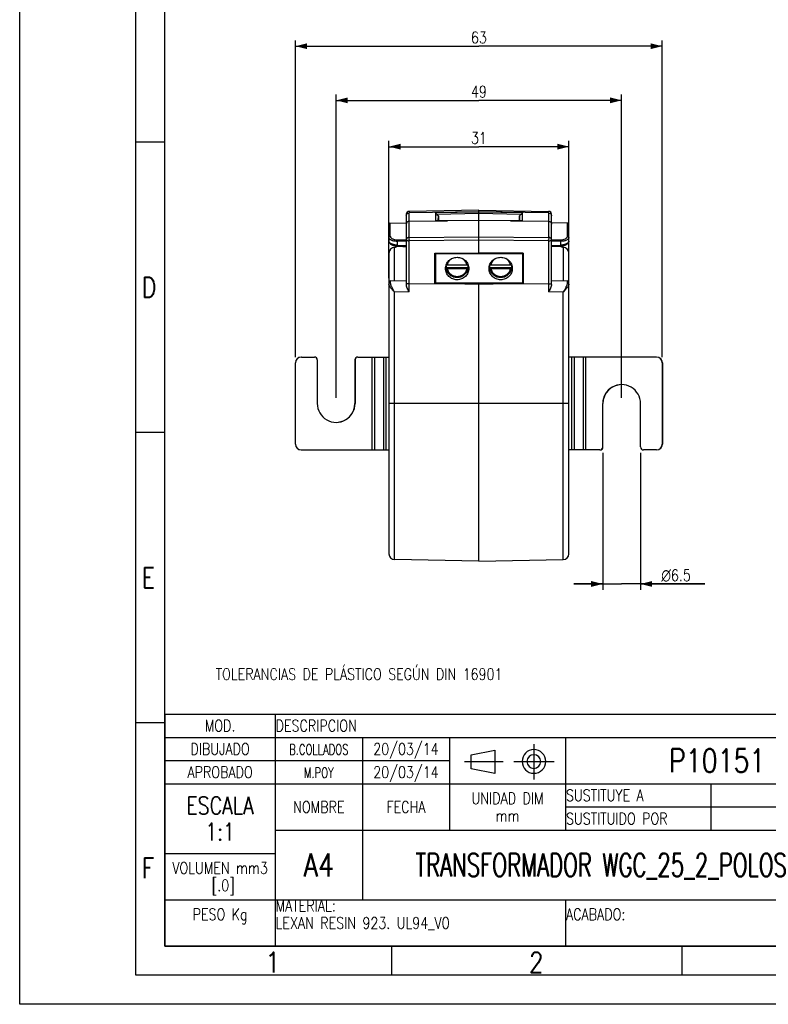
# Model space of a CAD drawing. Header units: millimetres. Extents: x 0 to 210, y 0 to 297.
# Tile 1 of 5: x 0 to 129, y 0 to 170. Entities that reach past the tile are written whole.
import ezdxf

# ---------------------------------------------------------------- set-up
doc = ezdxf.new("R2010")
doc.units = ezdxf.units.MM
doc.header["$LTSCALE"] = 19.36
doc.layers.get('0').update_dxf_attribs({"linetype": 'CONTINUOUS'})
doc.styles.get("Standard").update_dxf_attribs({"font": 'SIMPLEX.SHX', "width": 0.8})
doc.styles.add('TEXTSTYLE_1', font='gdt', dxfattribs={"width": 0.8})
doc.styles.add('TEXTSTYLE_2', font='SIMPLEX.SHX', dxfattribs={"width": 0.7})
doc.dimstyles.new('DIMSTYLE_1', dxfattribs={"dimtxt": 2, "dimasz": 2, "dimexe": 1, "dimexo": 1, "dimgap": 0.5, "dimtad": 1, "dimdsep": 46, "dimtxsty": 'Standard', "dimblk": '_FILLED', "dimblk1": '_FILLED', "dimblk2": '_FILLED', "dimcen": 0.09, "dimazin": 2, "dimtp": 0.01, "dimtm": 0.01, "dimtfac": 1, "dimtofl": 0, "dimtmove": 0, "dimatfit": 3, "dimldrblk": '_FILLED', "dimfxl": 0, "dimtolj": 1, "dimarcsym": 0})
doc.dimstyles.new('DIMSTYLE_2', dxfattribs={"dimtxt": 2, "dimasz": 2, "dimexe": 1, "dimexo": 1, "dimgap": 0.5, "dimtad": 1, "dimdec": 0, "dimdsep": 46, "dimtxsty": 'Standard', "dimblk": '_FILLED', "dimblk1": '_FILLED', "dimblk2": '_FILLED', "dimcen": 0.09, "dimazin": 2, "dimtp": 0.01, "dimtm": 0.01, "dimtfac": 1, "dimtdec": 0, "dimtofl": 0, "dimtmove": 0, "dimatfit": 3, "dimldrblk": '_FILLED', "dimfxl": 0, "dimtolj": 1, "dimarcsym": 0})

# ---------------------------------------------------------------- blocks, each defined once
blk = doc.blocks.new('_FILLED')
at = {"color": 0, "linetype": 'ByBlock'}
blk.add_solid([(0, 0), (-1, 0.25), (-1, -0.25)], dxfattribs=at)
blk = doc.blocks.new('*D2')
at = {"color": 8}
for p, q in [((100.39, 95.03), (100.39, 71.43)), ((106.89, 95.03), (106.89, 71.43)), ((100.39, 72.43), (95.39, 72.43)), ((95.39, 72.43), (103.64, 72.43)), ((117.94, 72.43), (103.64, 72.43)), ((106.89, 72.43), (117.94, 72.43))]:
    blk.add_line(p, q, dxfattribs=at)
at = {"color": 8, "xscale": 2, "yscale": 2, "zscale": 2}
for p, rotation in [((100.39, 72.43), 359.9999497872), ((106.89, 72.43), 179.9999837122)]:
    blk.add_blockref('_FILLED', p, dxfattribs=dict(at, rotation=rotation))
at = {"color": 8, "insert": (110.47, 74.93), "char_height": 2, "width": 7.4667, "attachment_point": 1, "line_spacing_factor": 0.9, "style": 'TEXTSTYLE_1'}
blk.add_mtext('{\\fgdt;n}\\fSIMPLEX.SHX;6.5', dxfattribs=at)
blk = doc.blocks.new('*D3')
at = {"color": 8}
for p, q in [((63.57, 125.11), (63.57, 148.78)), ((63.57, 147.78), (79.07, 147.78)), ((94.57, 147.78), (79.07, 147.78)), ((94.57, 120.68), (94.57, 148.78))]:
    blk.add_line(p, q, dxfattribs=at)
at = {"color": 8, "xscale": 2, "yscale": 2, "zscale": 2, "rotation": 180}
blk.add_blockref('_FILLED', (63.57, 147.78), dxfattribs=at)
at = {"color": 8, "xscale": 2, "yscale": 2, "zscale": 2}
blk.add_blockref('_FILLED', (94.57, 147.78), dxfattribs=at)
at = {"color": 8, "insert": (79.07, 150.28), "char_height": 2, "width": 3.2, "attachment_point": 2, "line_spacing_factor": 0.9}
blk.add_mtext('31', dxfattribs=at)
blk = doc.blocks.new('*D4')
at = {"color": 8}
for p, q in [((54.49, 104.53), (54.49, 156.76)), ((103.64, 104.53), (103.64, 156.76)), ((54.49, 155.76), (79.07, 155.76)), ((103.64, 155.76), (79.07, 155.76))]:
    blk.add_line(p, q, dxfattribs=at)
at = {"color": 8, "xscale": 2, "yscale": 2, "zscale": 2, "rotation": 180}
blk.add_blockref('_FILLED', (54.49, 155.76), dxfattribs=at)
at = {"color": 8, "xscale": 2, "yscale": 2, "zscale": 2}
blk.add_blockref('_FILLED', (103.64, 155.76), dxfattribs=at)
at = {"color": 8, "insert": (79.07, 158.26), "char_height": 2, "width": 3.2, "attachment_point": 2, "line_spacing_factor": 0.9}
blk.add_mtext('49', dxfattribs=at)
blk = doc.blocks.new('*D5')
at = {"color": 8}
for p, q in [((47.49, 111.53), (47.49, 166.09)), ((47.49, 165.09), (79.07, 165.09)), ((110.64, 165.09), (79.07, 165.09)), ((110.64, 111.53), (110.64, 166.09))]:
    blk.add_line(p, q, dxfattribs=at)
at = {"color": 8, "xscale": 2, "yscale": 2, "zscale": 2, "rotation": 180}
blk.add_blockref('_FILLED', (47.49, 165.09), dxfattribs=at)
at = {"color": 8, "xscale": 2, "yscale": 2, "zscale": 2}
blk.add_blockref('_FILLED', (110.64, 165.09), dxfattribs=at)
at = {"color": 8, "insert": (79.07, 167.59), "char_height": 2, "width": 3.2, "attachment_point": 2, "line_spacing_factor": 0.9}
blk.add_mtext('63', dxfattribs=at)

msp = doc.modelspace()

# ---------------------------------------------------------------- linework, layer by layer
at = {"color": 7}
for p, q in [((0, 0), (0, 297)), ((25, 10), (25, 287)), ((24.983, 148.538), (20, 148.538)), ((66.566, 136.127), (66.566, 124.043)), ((79.066, 136.848), (67.056, 136.627)), ((67.056, 136.627), (67.057, 136.355)), ((79.066, 136.576), (67.057, 136.355)), ((67.057, 132.142), (67.057, 136.355)), ((71.579, 136.42), (71.566, 135.001)), ((71.579, 136.42), (79.066, 136.576)), ((71.833, 136.119), (71.579, 136.42)), ((79.066, 136.269), (71.833, 136.119)), ((71.833, 136.119), (72.087, 135.883)), ((72.079, 135.007), (72.087, 135.883)), ((72.087, 135.883), (72.103, 135.007)), ((79.066, 129.5), (79.066, 136.848)), ((79.066, 136.848), (91.075, 136.627)), ((91.074, 136.355), (79.066, 136.576)), ((79.066, 136.576), (86.552, 136.42)), ((86.298, 136.119), (79.066, 136.269)), ((86.028, 135.007), (86.044, 135.883)), ((86.044, 135.883), (86.298, 136.119)), ((86.044, 135.883), (86.052, 135.007)), ((86.552, 136.42), (86.298, 136.119)), ((86.565, 135.001), (86.552, 136.42)), ((91.074, 136.355), (91.075, 136.627)), ((91.074, 136.355), (91.074, 132.142)), ((91.566, 124.043), (91.566, 136.127)), ((63.566, 134.332), (63.566, 131.54)), ((63.811, 134.581), (66.566, 134.63)), ((63.811, 132.359), (63.811, 134.581)), ((67.057, 134.918), (73.646, 135.025)), ((73.646, 135.025), (71.566, 135.001)), ((79.066, 135.076), (73.646, 135.025)), ((84.485, 135.025), (79.066, 135.076)), ((86.565, 135.001), (84.485, 135.025)), ((84.485, 135.025), (91.074, 134.918)), ((94.32, 134.581), (91.566, 134.63)), ((94.32, 132.359), (94.32, 134.581)), ((94.566, 131.54), (94.566, 134.332)), ((65.039, 131.737), (66.566, 131.749)), ((66.566, 131.472), (65.039, 131.459)), ((65.039, 130.807), (65.039, 131.459)), ((65.039, 130.807), (66.566, 130.765)), ((67.057, 132.142), (79.066, 132.249)), ((79.066, 131.678), (67.057, 131.571)), ((67.057, 122.738), (67.057, 131.571)), ((79.066, 132.249), (91.074, 132.142)), ((91.074, 131.571), (79.066, 131.678)), ((91.074, 131.571), (91.074, 122.738)), ((91.566, 131.749), (93.092, 131.737)), ((93.092, 131.459), (91.566, 131.472)), ((91.566, 130.765), (93.092, 130.807)), ((91.566, 130.618), (93.092, 130.66)), ((93.092, 131.459), (93.092, 130.807)), ((94.397, 131.123), (94.465, 131.213)), ((94.563, 131.49), (94.566, 131.535)), ((94.566, 131.535), (94.566, 131.54)), ((63.566, 129.434), (63.566, 77.625)), ((64.548, 124.694), (64.548, 130.434)), ((64.548, 130.433), (64.548, 130.434)), ((65.004, 130.628), (64.898, 130.575)), ((65.97, 130.6), (66.566, 130.582)), ((71.466, 129.433), (79.066, 129.5)), ((71.466, 124.205), (71.466, 129.433)), ((71.566, 129.433), (71.566, 124.269)), ((86.566, 129.291), (71.566, 129.291)), ((86.666, 129.433), (79.066, 129.5)), ((86.566, 129.433), (86.566, 124.269)), ((86.666, 129.433), (86.666, 124.205)), ((91.566, 130.58), (93.113, 130.622)), ((93.113, 130.622), (93.258, 130.632)), ((93.261, 130.562), (93.133, 130.624)), ((93.583, 130.434), (93.583, 124.694)), ((93.583, 130.434), (93.583, 130.433)), ((94.566, 77.625), (94.566, 129.434)), ((73.627, 127.421), (77.005, 127.421)), ((81.127, 127.421), (84.505, 127.421)), ((71.466, 126.451), (71.566, 126.395)), ((73.423, 126.796), (73.423, 126.978)), ((73.423, 126.978), (77.209, 126.978)), ((77.005, 126.745), (73.627, 126.745)), ((77.209, 126.978), (77.209, 126.796)), ((80.923, 126.796), (80.923, 126.978)), ((80.923, 126.978), (84.709, 126.978)), ((84.505, 126.745), (81.127, 126.745)), ((84.709, 126.978), (84.709, 126.796)), ((86.566, 125.663), (86.666, 125.664)), ((63.811, 124.681), (66.566, 124.73)), ((76.625, 124.099), (67.057, 124.121)), ((71.466, 125.44), (71.566, 125.438)), ((76.625, 124.099), (71.466, 124.205)), ((86.566, 124.269), (71.566, 124.269)), ((79.066, 124.046), (76.625, 124.099)), ((79.066, 76.371), (79.066, 124.269)), ((81.506, 124.099), (79.066, 124.046)), ((86.666, 124.205), (81.506, 124.099)), ((91.074, 124.121), (81.506, 124.099)), ((86.566, 125.438), (86.666, 125.44)), ((91.566, 124.73), (94.32, 124.681)), ((67.057, 122.738), (64.548, 122.695)), ((64.548, 76.625), (64.548, 122.695)), ((93.583, 122.695), (91.074, 122.738)), ((93.583, 76.625), (93.583, 122.695)), ((47.466, 96.53), (47.466, 110.53)), ((47.466, 110.53), (47.492, 110.53)), ((47.492, 96.53), (47.492, 110.53)), ((48.492, 111.53), (50.741, 111.53)), ((51.241, 111.03), (51.241, 103.536)), ((57.714, 111.03), (57.714, 103.53)), ((57.714, 111.03), (57.74, 111.03)), ((57.74, 111.03), (57.74, 103.53)), ((58.24, 111.53), (63.566, 111.53)), ((60.701, 95.53), (60.701, 111.53)), ((61.139, 95.53), (61.139, 111.53)), ((62.625, 111.53), (62.625, 95.53)), ((63.063, 111.53), (63.063, 95.53)), ((109.64, 111.53), (94.566, 111.53)), ((95.069, 95.53), (95.069, 111.53)), ((95.506, 95.53), (95.506, 111.53)), ((96.993, 111.53), (96.993, 95.53)), ((97.43, 111.53), (97.43, 95.53)), ((110.639, 110.53), (110.666, 110.53)), ((110.639, 110.53), (110.639, 96.53)), ((110.666, 110.53), (110.666, 96.53)), ((57.74, 103.53), (57.714, 103.53)), ((79.066, 103.53), (64.548, 103.53)), ((93.583, 103.53), (79.066, 103.53)), ((100.391, 103.53), (100.417, 103.53)), ((100.391, 96.03), (100.391, 103.53)), ((100.417, 96.03), (100.417, 103.53)), ((106.89, 96.03), (106.89, 103.523)), ((24.983, 98.538), (20, 98.538)), ((47.492, 96.53), (47.466, 96.53)), ((48.492, 95.53), (63.566, 95.53)), ((99.891, 95.53), (94.566, 95.53)), ((100.417, 96.03), (100.391, 96.03)), ((109.64, 95.53), (107.39, 95.53)), ((110.666, 96.53), (110.639, 96.53)), ((79.066, 76.371), (64.548, 76.625)), ((79.066, 76.371), (93.583, 76.625)), ((25, 50), (200, 50)), ((25, 50), (25, 10)), ((44, 50), (44, 10)), ((25, 48.5), (20.017, 48.5)), ((25, 46), (200, 46)), ((59, 46), (59, 18)), ((74, 46), (74, 30)), ((94, 46), (94, 30)), ((77.73, 42.991), (81.78, 43.801)), ((77.73, 40.561), (77.73, 42.991)), ((81.78, 43.801), (81.78, 39.751)), ((25, 42), (74, 42)), ((81.78, 39.751), (77.73, 40.561)), ((25, 38), (144, 38)), ((119, 38), (119, 30)), ((94, 34), (144, 34)), ((44, 30), (144, 30)), ((25, 26), (44, 26)), ((25, 18), (144, 18)), ((94, 18), (94, 10)), ((25, 10), (200, 10)), ((200, 10), (25, 10)), ((64, 10), (64, 5)), ((114, 10), (114, 5)), ((210, 0), (0, 0))]:
    msp.add_line(p, q, dxfattribs=at)
at = {"color": 8}
for p, q in [((20, 5), (20, 292)), ((73.423, 126.796), (73.423, 126.794)), ((73.423, 126.794), (73.424, 126.791)), ((73.549, 126.749), (73.546, 126.749)), ((77.086, 126.749), (77.082, 126.749)), ((77.207, 126.791), (77.208, 126.794)), ((77.208, 126.794), (77.209, 126.796)), ((80.923, 126.796), (80.923, 126.794)), ((80.923, 126.794), (80.924, 126.791)), ((81.049, 126.749), (81.046, 126.749)), ((84.586, 126.749), (84.582, 126.749)), ((84.707, 126.791), (84.708, 126.794)), ((84.708, 126.794), (84.709, 126.796)), ((88.523, 44.851), (88.523, 38.711)), ((76.573, 41.844), (83.243, 41.844)), ((85.088, 41.844), (92.018, 41.844)), ((205, 5), (20, 5))]:
    msp.add_line(p, q, dxfattribs=at)
at = {"color": 7}
for points in [[(63.566, 131.537), (63.569, 131.481), (63.584, 131.4), (63.613, 131.318), (63.655, 131.235), (63.711, 131.155), (63.778, 131.079), (63.858, 131.007), (63.951, 130.939), (64.053, 130.876), (64.166, 130.819), (64.29, 130.768), (64.424, 130.723), (64.566, 130.685), (64.712, 130.657), (64.864, 130.638), (65.019, 130.627), (65.97, 130.6)], [(93.258, 130.632), (93.4, 130.649), (93.537, 130.674), (93.667, 130.706), (93.793, 130.745), (93.913, 130.791), (94.024, 130.842), (94.13, 130.901), (94.229, 130.968), (94.319, 131.042), (94.397, 131.123)], [(94.465, 131.213), (94.516, 131.31), (94.548, 131.403), (94.563, 131.49)], [(64.898, 130.575), (64.7, 130.489), (64.548, 130.434)], [(93.583, 130.434), (93.545, 130.447), (93.399, 130.502), (93.261, 130.562)]]:
    msp.add_lwpolyline(points, dxfattribs=at)
for centre, radius, start, end in [((67.066, 136.127), 0.5, 91.05549, 179.9978), ((91.066, 136.127), 0.5, 0.00219, 88.94451), ((63.816, 134.332), 0.25, 90.99999, 180), ((94.316, 134.332), 0.25, 360, 89), ((90.553, 131.908), 23.499, 180.50581, 180.82132), ((67.168, 131.913), 23.908, 359.18139, 359.49149), ((93.03, 132.936), 2.277, 271.54765, 274.78989), ((64.566, 129.434), 1, 91, 180), ((63.458, 133.648), 3.395, 288.73523, 293.9707), ((63.453, 133.658), 3.405, 293.9849, 297.16608), ((94.745, 133.798), 3.56, 243.08079, 243.54283), ((94.721, 133.75), 3.507, 243.54165, 244.68729), ((94.706, 133.718), 3.471, 244.6886, 245.60619), ((94.704, 133.713), 3.466, 245.60654, 246.02014), ((94.708, 133.722), 3.476, 246.02065, 247.08362), ((94.7, 133.704), 3.456, 247.08185, 248.13418), ((94.686, 133.669), 3.418, 248.13523, 248.55889), ((94.67, 133.628), 3.374, 248.55743, 249.61609), ((94.646, 133.564), 3.306, 249.61556, 251.24468), ((93.566, 129.434), 1, 360, 89), ((75.193, 127.316), 1.802, 180.45259, 190.8313), ((75.439, 127.316), 1.802, 349.16869, 359.54624), ((82.693, 127.316), 1.802, 180.45259, 190.8313), ((82.939, 127.316), 1.802, 349.16869, 359.54624), ((75.192, 127.356), 1.877, 188.86281, 197.55095), ((75.205, 127.36), 1.89, 197.54878, 203.16131), ((75.426, 127.36), 1.89, 336.83854, 342.37526), ((75.439, 127.356), 1.877, 342.37293, 351.13616), ((82.692, 127.356), 1.877, 188.86307, 197.62697), ((82.705, 127.36), 1.89, 197.62463, 203.16133), ((82.926, 127.36), 1.89, 336.83854, 342.37526), ((82.939, 127.356), 1.877, 342.37293, 351.13616), ((63.816, 124.432), 0.25, 91, 180), ((94.316, 124.432), 0.25, 0, 89), ((48.466, 110.53), 1, 90.00544, 180.00419), ((48.492, 110.53), 1, 90.00544, 180.00419), ((50.741, 111.03), 0.5, 359.99533, 89.99533), ((58.214, 111.03), 0.5, 90.00467, 180.00462), ((58.24, 111.03), 0.5, 90.00467, 180.00462), ((109.64, 110.53), 1, 359.99581, 89.99456), ((109.666, 110.53), 1, 359.99581, 89.99456), ((103.641, 103.53), 3.25, 359.87627, 180.00467), ((103.667, 103.53), 3.25, 90.46637, 180.00465), ((54.491, 103.529), 3.25, 179.87628, 0.00467), ((54.464, 103.529), 3.25, 270.46637, 0.00464), ((48.466, 96.53), 1, 179.99581, 269.99455), ((48.492, 96.53), 1, 179.99581, 269.99455), ((99.891, 96.03), 0.5, 270.00467, 0.00462), ((99.917, 96.03), 0.5, 270.00467, 0.00462), ((107.39, 96.03), 0.5, 179.99533, 269.99533), ((109.64, 96.53), 1, 270.00545, 0.00419), ((109.666, 96.53), 1, 270.00545, 0.00419), ((64.566, 77.625), 1, 180, 269), ((93.566, 77.625), 1, 271, 360), ((88.539, 41.844), 2.038, 180.00814, 179.99186), ((88.522, 41.837), 1.177, 180.47907, 179.52093)]:
    msp.add_arc(centre, radius, start, end, dxfattribs=at)
at = {"color": 8}
for centre, radius, start, end in [((92.988, 134.326), 3.52, 271.68337, 273.38725), ((93.022, 133.772), 2.966, 271.34243, 273.36579), ((93.883, 131.779), 0.759, 313.47124, 315.67251), ((94.18, 131.562), 0.389, 336.95219, 339.00713), ((94.258, 131.54), 0.308, 348.99688, 359.92025), ((94.253, 131.541), 0.313, 349.01879, 355.48639), ((94.265, 131.54), 0.301, 355.51788, 358.70564), ((94.268, 131.54), 0.297, 358.7103, 359.99943), ((73.616, 128.062), 0.641, 263.72236, 264.86772), ((73.609, 128.008), 0.586, 263.82113, 264.16738), ((73.629, 128.251), 0.83, 264.45538, 265.09904), ((73.631, 128.264), 0.843, 265.07323, 267.23085), ((73.622, 128.132), 0.711, 264.88248, 267.44615), ((73.627, 128.233), 0.812, 267.39161, 268.43566), ((73.628, 128.213), 0.792, 267.22969, 268.12957), ((73.627, 128.171), 0.75, 268.13511, 268.4282), ((73.628, 128.272), 0.851, 268.43558, 269.90448), ((73.627, 128.19), 0.769, 268.44056, 269.95384), ((81.116, 128.062), 0.641, 263.72236, 264.86772), ((81.109, 128.008), 0.586, 263.82113, 264.16738), ((81.129, 128.251), 0.83, 264.45538, 265.09904), ((81.131, 128.264), 0.843, 265.07323, 267.23085), ((81.122, 128.132), 0.711, 264.88248, 267.44615), ((81.127, 128.233), 0.812, 267.39161, 268.43566), ((81.128, 128.213), 0.792, 267.22969, 268.12957), ((81.127, 128.171), 0.75, 268.13511, 268.4282), ((81.128, 128.272), 0.851, 268.43558, 269.90448), ((81.127, 128.19), 0.769, 268.44056, 269.95384), ((73.625, 127.459), 0.714, 263.59814, 263.88036), ((73.628, 127.596), 0.851, 268.42842, 269.90434), ((77.003, 127.596), 0.851, 270.09552, 271.56442), ((77.01, 127.425), 0.68, 276.07195, 276.34012), ((81.125, 127.459), 0.714, 263.59814, 263.88036), ((81.128, 127.596), 0.851, 268.42842, 269.90434), ((84.503, 127.596), 0.851, 270.09552, 271.56442), ((84.51, 127.425), 0.68, 276.07195, 276.34012)]:
    msp.add_arc(centre, radius, start, end, dxfattribs=at)
at = {"color": 7}
for points, knots in [([(66.566, 135.872), (66.566, 135.934), (66.591, 136.06), (66.701, 136.22), (66.864, 136.327), (66.993, 136.353), (67.057, 136.355)], [0, 0, 0, 0, 0.2459891, 0.4942525, 0.7459317, 1, 1, 1, 1]), ([(91.074, 136.355), (91.139, 136.353), (91.267, 136.327), (91.43, 136.22), (91.54, 136.06), (91.566, 135.934), (91.566, 135.872)], [0, 0, 0, 0, 0.2539512, 0.5054973, 0.7538966, 1, 1, 1, 1]), ([(67.057, 134.918), (66.993, 134.917), (66.864, 134.891), (66.701, 134.787), (66.592, 134.633), (66.566, 134.51), (66.566, 134.449)], [0, 0, 0, 0, 0.2583518, 0.5117163, 0.7582817, 1, 1, 1, 1]), ([(91.074, 134.918), (91.139, 134.917), (91.267, 134.891), (91.43, 134.787), (91.54, 134.633), (91.566, 134.51), (91.566, 134.449)], [0, 0, 0, 0, 0.2583405, 0.5117318, 0.7582914, 1, 1, 1, 1]), ([(63.811, 132.359), (63.779, 132.359), (63.716, 132.346), (63.637, 132.296), (63.58, 132.225), (63.566, 132.167), (63.566, 132.138)], [0, 0, 0, 0, 0.2643662, 0.5190298, 0.7630395, 1, 1, 1, 1]), ([(63.811, 132.359), (63.812, 132.32), (63.829, 132.237), (63.902, 132.121), (64.017, 132.014), (64.17, 131.918), (64.356, 131.839), (64.646, 131.758), (64.88, 131.736), (65.039, 131.737)], [0, 0, 0, 0, 0.079467, 0.1675533, 0.2719995, 0.3935478, 0.530447, 0.6788605, 1, 1, 1, 1]), ([(93.092, 131.737), (93.252, 131.736), (93.554, 131.765), (93.9, 131.88), (94.114, 132.013), (94.229, 132.12), (94.302, 132.236), (94.32, 132.32), (94.32, 132.359)], [0, 0, 0, 0, 0.3230177, 0.6070358, 0.727056, 0.8308528, 0.9202453, 1, 1, 1, 1]), ([(94.566, 132.138), (94.566, 132.165), (94.553, 132.224), (94.497, 132.299), (94.414, 132.348), (94.351, 132.359), (94.32, 132.359)], [0, 0, 0, 0, 0.2268591, 0.4804772, 0.7463698, 1, 1, 1, 1]), ([(65.039, 131.459), (64.934, 131.459), (64.733, 131.468), (64.452, 131.511), (64.24, 131.565), (64.09, 131.62), (63.958, 131.678), (63.818, 131.757), (63.684, 131.868), (63.592, 131.992), (63.566, 132.09), (63.566, 132.138)], [0, 0, 0, 0, 0.1823513, 0.3443065, 0.4896704, 0.556787, 0.6204251, 0.7362158, 0.8329774, 0.9175183, 1, 1, 1, 1]), ([(65.039, 130.807), (64.846, 130.812), (64.564, 130.845), (64.215, 130.945), (63.994, 131.039), (63.813, 131.149), (63.676, 131.27), (63.588, 131.4), (63.566, 131.496), (63.566, 131.54)], [0, 0, 0, 0, 0.3286358, 0.4798266, 0.6159318, 0.736284, 0.838492, 0.9249461, 1, 1, 1, 1]), ([(65.039, 130.807), (65.039, 130.794), (65.039, 130.769), (65.039, 130.734), (65.038, 130.704), (65.038, 130.678), (65.038, 130.657), (65.037, 130.643), (65.037, 130.635), (65.037, 130.63), (65.038, 130.628), (65.037, 130.626), (65.038, 130.626)], [0, 0, 0, 0, 0.2156801, 0.4103417, 0.5807846, 0.724445, 0.840013, 0.9262763, 0.9577359, 0.9808128, 0.9950453, 1, 1, 1, 1]), ([(65.039, 131.459), (65.039, 131.486), (65.038, 131.578), (65.038, 131.671), (65.039, 131.737)], [0, 0, 0, 0, 0.2857063, 1, 1, 1, 1]), ([(67.057, 132.142), (66.993, 132.141), (66.866, 132.118), (66.703, 132.021), (66.592, 131.876), (66.566, 131.758), (66.566, 131.701)], [0, 0, 0, 0, 0.2641777, 0.5201533, 0.7643722, 1, 1, 1, 1]), ([(66.566, 131.701), (66.566, 131.68), (66.6, 131.65), (66.651, 131.627), (66.713, 131.608), (66.786, 131.593), (66.902, 131.576), (66.994, 131.572), (67.057, 131.571)], [0, 0, 0, 0, 0.1168501, 0.2125777, 0.333963, 0.478293, 0.6412503, 1, 1, 1, 1]), ([(67.055, 131.701), (67.055, 131.787), (67.054, 131.934), (67.055, 132.081), (67.057, 132.142)], [0, 0, 0, 0, 0.5832869, 1, 1, 1, 1]), ([(91.074, 132.142), (91.076, 132.081), (91.077, 131.934), (91.077, 131.787), (91.076, 131.701)], [0, 0, 0, 0, 0.4167133, 1, 1, 1, 1]), ([(91.566, 131.701), (91.566, 131.758), (91.539, 131.876), (91.428, 132.021), (91.265, 132.118), (91.138, 132.141), (91.074, 132.142)], [0, 0, 0, 0, 0.2356278, 0.4798467, 0.7358223, 1, 1, 1, 1]), ([(91.074, 131.571), (91.137, 131.572), (91.229, 131.576), (91.345, 131.593), (91.418, 131.608), (91.48, 131.627), (91.531, 131.65), (91.566, 131.68), (91.566, 131.701)], [0, 0, 0, 0, 0.3587497, 0.521707, 0.666037, 0.7874223, 0.8831499, 1, 1, 1, 1]), ([(94.566, 132.138), (94.566, 132.095), (94.543, 132.001), (94.455, 131.875), (94.317, 131.759), (94.135, 131.656), (93.914, 131.571), (93.565, 131.482), (93.284, 131.458), (93.092, 131.459)], [0, 0, 0, 0, 0.0746806, 0.1601684, 0.2618092, 0.3814384, 0.5186418, 0.6697292, 1, 1, 1, 1]), ([(93.092, 131.737), (93.092, 131.72), (93.093, 131.628), (93.093, 131.535), (93.092, 131.459)], [0, 0, 0, 0, 0.1812921, 1, 1, 1, 1]), ([(93.094, 130.622), (93.095, 130.622), (93.094, 130.624), (93.095, 130.626), (93.095, 130.63), (93.095, 130.638), (93.095, 130.653), (93.095, 130.675), (93.094, 130.703), (93.093, 130.747), (93.092, 130.782), (93.092, 130.807)], [0, 0, 0, 0, 0.0041456, 0.0169679, 0.0386186, 0.0691656, 0.1569023, 0.2774783, 0.426497, 0.5995378, 1, 1, 1, 1]), ([(93.092, 130.66), (93.092, 130.654), (93.093, 130.645), (93.093, 130.633), (93.094, 130.627), (93.094, 130.623), (93.094, 130.622)], [0, 0, 0, 0, 0.4316956, 0.7430528, 0.9328034, 1, 1, 1, 1]), ([(93.22, 130.667), (93.332, 130.676), (93.545, 130.71), (93.836, 130.804), (94.071, 130.931), (94.194, 131.042), (94.238, 131.101)], [0, 0, 0, 0, 0.2964955, 0.5691317, 0.8054995, 1, 1, 1, 1]), ([(73.316, 126.78), (73.316, 126.906), (73.342, 127.16), (73.456, 127.525), (73.643, 127.861), (73.893, 128.156), (74.198, 128.397), (74.546, 128.577), (74.923, 128.687), (75.185, 128.712), (75.316, 128.712)], [0, 0, 0, 0, 0.1228666, 0.2460619, 0.3698621, 0.4944483, 0.6198796, 0.7460868, 0.8728845, 1, 1, 1, 1]), ([(74.429, 128.512), (74.327, 128.453), (74.137, 128.315), (73.9, 128.055), (73.723, 127.754), (73.651, 127.533), (73.627, 127.421)], [0, 0, 0, 0, 0.2525145, 0.503243, 0.7522903, 1, 1, 1, 1]), ([(75.316, 128.712), (75.446, 128.712), (75.708, 128.687), (76.085, 128.577), (76.433, 128.397), (76.738, 128.156), (76.989, 127.861), (77.175, 127.525), (77.29, 127.16), (77.316, 126.906), (77.316, 126.78)], [0, 0, 0, 0, 0.1271159, 0.2539138, 0.3801208, 0.505552, 0.6301381, 0.7539382, 0.8771334, 1, 1, 1, 1]), ([(77.005, 127.421), (76.98, 127.533), (76.908, 127.754), (76.731, 128.056), (76.494, 128.316), (76.304, 128.454), (76.202, 128.512)], [0, 0, 0, 0, 0.2477113, 0.4967553, 0.7474845, 1, 1, 1, 1]), ([(77.005, 127.421), (77.024, 127.421), (77.061, 127.422), (77.112, 127.428), (77.155, 127.437), (77.18, 127.446), (77.19, 127.451)], [0, 0, 0, 0, 0.3018815, 0.5820566, 0.8201496, 1, 1, 1, 1]), ([(80.816, 126.78), (80.816, 126.906), (80.842, 127.16), (80.956, 127.525), (81.143, 127.861), (81.393, 128.156), (81.698, 128.397), (82.046, 128.577), (82.423, 128.687), (82.685, 128.712), (82.816, 128.712)], [0, 0, 0, 0, 0.1228666, 0.2460619, 0.3698621, 0.4944483, 0.6198796, 0.7460868, 0.8728845, 1, 1, 1, 1]), ([(81.929, 128.512), (81.827, 128.453), (81.637, 128.315), (81.4, 128.055), (81.223, 127.754), (81.151, 127.533), (81.127, 127.421)], [0, 0, 0, 0, 0.2525145, 0.503243, 0.7522903, 1, 1, 1, 1]), ([(82.816, 128.712), (82.946, 128.712), (83.208, 128.687), (83.585, 128.577), (83.933, 128.397), (84.238, 128.156), (84.489, 127.861), (84.675, 127.525), (84.79, 127.16), (84.816, 126.906), (84.816, 126.78)], [0, 0, 0, 0, 0.1271159, 0.2539138, 0.3801208, 0.505552, 0.6301381, 0.7539382, 0.8771334, 1, 1, 1, 1]), ([(84.505, 127.421), (84.48, 127.533), (84.408, 127.754), (84.231, 128.056), (83.994, 128.316), (83.804, 128.454), (83.702, 128.512)], [0, 0, 0, 0, 0.2477113, 0.4967553, 0.7474845, 1, 1, 1, 1]), ([(84.505, 127.421), (84.524, 127.421), (84.561, 127.422), (84.612, 127.428), (84.655, 127.437), (84.68, 127.446), (84.69, 127.451)], [0, 0, 0, 0, 0.3018815, 0.5820566, 0.8201496, 1, 1, 1, 1]), ([(75.316, 124.848), (75.185, 124.848), (74.923, 124.873), (74.546, 124.983), (74.198, 125.163), (73.893, 125.404), (73.643, 125.699), (73.456, 126.035), (73.342, 126.4), (73.316, 126.654), (73.316, 126.78)], [0, 0, 0, 0, 0.1271159, 0.2539138, 0.3801208, 0.505552, 0.6301381, 0.7539382, 0.8771334, 1, 1, 1, 1]), ([(73.423, 126.794), (73.443, 126.688), (73.503, 126.478), (73.648, 126.184), (73.842, 125.919), (74.08, 125.691), (74.356, 125.506), (74.659, 125.37), (74.983, 125.287), (75.205, 125.268), (75.316, 125.268)], [0, 0, 0, 0, 0.1232887, 0.246988, 0.3711884, 0.4959835, 0.621364, 0.7472489, 0.8735353, 1, 1, 1, 1]), ([(75.316, 125.275), (75.205, 125.275), (74.983, 125.294), (74.66, 125.376), (74.356, 125.512), (74.081, 125.696), (73.843, 125.922), (73.649, 126.186), (73.505, 126.477), (73.444, 126.685), (73.424, 126.791)], [0, 0, 0, 0, 0.1268239, 0.2534141, 0.3795146, 0.5049897, 0.6297422, 0.7537544, 0.8771357, 1, 1, 1, 1]), ([(73.627, 126.745), (73.647, 126.652), (73.703, 126.469), (73.878, 126.127), (74.208, 125.763), (74.642, 125.529), (75.021, 125.433), (75.218, 125.417), (75.316, 125.417)], [0, 0, 0, 0, 0.1230852, 0.2466951, 0.4950273, 0.7461776, 0.8729752, 1, 1, 1, 1]), ([(75.316, 125.268), (75.427, 125.268), (75.649, 125.287), (75.972, 125.37), (76.276, 125.506), (76.551, 125.691), (76.789, 125.919), (76.984, 126.184), (77.128, 126.478), (77.188, 126.688), (77.208, 126.794)], [0, 0, 0, 0, 0.1264648, 0.2527513, 0.3786362, 0.5040166, 0.6288116, 0.7530119, 0.8767112, 1, 1, 1, 1]), ([(77.207, 126.791), (77.187, 126.685), (77.127, 126.477), (76.982, 126.186), (76.788, 125.922), (76.55, 125.696), (76.275, 125.512), (75.972, 125.377), (75.649, 125.294), (75.427, 125.275), (75.316, 125.275)], [0, 0, 0, 0, 0.122856, 0.2462163, 0.3702153, 0.4949607, 0.6204428, 0.7465564, 0.873168, 1, 1, 1, 1]), ([(77.316, 126.78), (77.316, 126.654), (77.29, 126.4), (77.175, 126.035), (76.989, 125.699), (76.738, 125.404), (76.433, 125.163), (76.085, 124.983), (75.708, 124.873), (75.446, 124.848), (75.316, 124.848)], [0, 0, 0, 0, 0.1228666, 0.2460619, 0.3698621, 0.4944483, 0.6198796, 0.7460868, 0.8728845, 1, 1, 1, 1]), ([(75.316, 125.417), (75.414, 125.417), (75.61, 125.433), (75.896, 125.505), (76.165, 125.623), (76.409, 125.784), (76.622, 125.982), (76.797, 126.213), (76.929, 126.469), (76.985, 126.652), (77.005, 126.745)], [0, 0, 0, 0, 0.1267975, 0.2533688, 0.3794682, 0.5049526, 0.6297138, 0.7537478, 0.8771369, 1, 1, 1, 1]), ([(82.816, 124.848), (82.685, 124.848), (82.423, 124.873), (82.046, 124.983), (81.698, 125.163), (81.393, 125.404), (81.143, 125.699), (80.956, 126.035), (80.842, 126.4), (80.816, 126.654), (80.816, 126.78)], [0, 0, 0, 0, 0.1271159, 0.2539138, 0.3801208, 0.505552, 0.6301381, 0.7539382, 0.8771334, 1, 1, 1, 1]), ([(80.923, 126.794), (80.943, 126.688), (81.003, 126.478), (81.148, 126.184), (81.342, 125.919), (81.58, 125.691), (81.856, 125.506), (82.159, 125.37), (82.483, 125.287), (82.705, 125.268), (82.816, 125.268)], [0, 0, 0, 0, 0.1232887, 0.246988, 0.3711884, 0.4959835, 0.621364, 0.7472489, 0.8735353, 1, 1, 1, 1]), ([(82.816, 125.275), (82.705, 125.275), (82.483, 125.294), (82.16, 125.376), (81.856, 125.512), (81.581, 125.696), (81.343, 125.922), (81.149, 126.186), (81.005, 126.477), (80.944, 126.685), (80.924, 126.791)], [0, 0, 0, 0, 0.126824, 0.2534142, 0.3795147, 0.5049898, 0.6297423, 0.7537544, 0.8771357, 1, 1, 1, 1]), ([(81.127, 126.745), (81.147, 126.652), (81.203, 126.469), (81.378, 126.127), (81.708, 125.763), (82.142, 125.529), (82.521, 125.433), (82.718, 125.417), (82.816, 125.417)], [0, 0, 0, 0, 0.1230852, 0.2466951, 0.4950273, 0.7461776, 0.8729752, 1, 1, 1, 1]), ([(82.816, 125.268), (82.927, 125.268), (83.149, 125.287), (83.472, 125.37), (83.776, 125.506), (84.051, 125.691), (84.289, 125.919), (84.484, 126.184), (84.628, 126.478), (84.688, 126.688), (84.708, 126.794)], [0, 0, 0, 0, 0.1264648, 0.2527513, 0.3786362, 0.5040166, 0.6288116, 0.7530119, 0.8767112, 1, 1, 1, 1]), ([(84.707, 126.791), (84.687, 126.685), (84.627, 126.477), (84.482, 126.186), (84.288, 125.922), (84.05, 125.696), (83.775, 125.512), (83.472, 125.377), (83.149, 125.294), (82.927, 125.275), (82.816, 125.275)], [0, 0, 0, 0, 0.122856, 0.2462163, 0.3702153, 0.4949607, 0.6204428, 0.7465564, 0.873168, 1, 1, 1, 1]), ([(84.816, 126.78), (84.816, 126.654), (84.79, 126.4), (84.675, 126.035), (84.489, 125.699), (84.238, 125.404), (83.933, 125.163), (83.585, 124.983), (83.208, 124.873), (82.946, 124.848), (82.816, 124.848)], [0, 0, 0, 0, 0.1228666, 0.2460619, 0.3698621, 0.4944483, 0.6198796, 0.7460868, 0.8728845, 1, 1, 1, 1]), ([(82.816, 125.417), (82.914, 125.417), (83.11, 125.433), (83.396, 125.505), (83.665, 125.623), (83.909, 125.784), (84.122, 125.982), (84.297, 126.213), (84.429, 126.469), (84.485, 126.652), (84.505, 126.745)], [0, 0, 0, 0, 0.1267975, 0.2533688, 0.3794682, 0.5049526, 0.6297138, 0.7537478, 0.8771369, 1, 1, 1, 1]), ([(63.81, 124.313), (63.779, 124.312), (63.717, 124.301), (63.635, 124.257), (63.579, 124.189), (63.566, 124.134), (63.566, 124.109)], [0, 0, 0, 0, 0.2626513, 0.5327925, 0.7823806, 1, 1, 1, 1]), ([(64.548, 122.695), (64.436, 122.822), (64.218, 123.069), (63.959, 123.38), (63.78, 123.624), (63.671, 123.794), (63.593, 123.952), (63.566, 124.06), (63.566, 124.109)], [0, 0, 0, 0, 0.2920412, 0.5683718, 0.6965833, 0.8131724, 0.9155722, 1, 1, 1, 1]), ([(63.811, 124.681), (63.811, 124.681), (63.812, 124.678), (63.811, 124.675), (63.811, 124.667), (63.811, 124.656), (63.811, 124.643), (63.81, 124.619), (63.81, 124.582), (63.81, 124.53), (63.81, 124.467), (63.81, 124.393), (63.81, 124.341), (63.81, 124.313)], [0, 0, 0, 0, 0.0041863, 0.016606, 0.0371699, 0.0657788, 0.1023326, 0.1467307, 0.2586574, 0.4007534, 0.5722131, 0.7722305, 1, 1, 1, 1]), ([(63.81, 124.313), (63.81, 124.257), (63.829, 124.138), (63.887, 123.956), (63.969, 123.76), (64.104, 123.483), (64.298, 123.126), (64.464, 122.84), (64.548, 122.695)], [0, 0, 0, 0, 0.0928362, 0.2007591, 0.3195765, 0.4473809, 0.7176536, 1, 1, 1, 1]), ([(67.057, 124.121), (66.994, 124.121), (66.877, 124.124), (66.741, 124.135), (66.653, 124.149), (66.607, 124.16), (66.579, 124.17), (66.566, 124.182), (66.566, 124.187)], [0, 0, 0, 0, 0.3766024, 0.6944484, 0.8167324, 0.9088348, 0.968818, 1, 1, 1, 1]), ([(67.057, 122.738), (67, 122.851), (66.888, 123.074), (66.734, 123.404), (66.629, 123.677), (66.577, 123.89), (66.566, 123.993), (66.566, 124.043)], [0, 0, 0, 0, 0.2698589, 0.5325151, 0.7794561, 0.893715, 1, 1, 1, 1]), ([(91.074, 124.121), (91.138, 124.121), (91.254, 124.124), (91.391, 124.135), (91.479, 124.149), (91.524, 124.16), (91.552, 124.169), (91.566, 124.182), (91.566, 124.187)], [0, 0, 0, 0, 0.3765393, 0.6943803, 0.8166685, 0.9087715, 0.9687735, 1, 1, 1, 1]), ([(91.566, 124.043), (91.566, 123.94), (91.519, 123.723), (91.397, 123.404), (91.243, 123.073), (91.131, 122.851), (91.074, 122.738)], [0, 0, 0, 0, 0.2204891, 0.4676427, 0.7302652, 1, 1, 1, 1]), ([(93.583, 122.695), (93.668, 122.84), (93.833, 123.126), (94.028, 123.483), (94.162, 123.76), (94.244, 123.956), (94.303, 124.138), (94.322, 124.257), (94.322, 124.313)], [0, 0, 0, 0, 0.2823464, 0.5526191, 0.6804235, 0.7992409, 0.9071638, 1, 1, 1, 1]), ([(94.566, 124.109), (94.566, 124.06), (94.539, 123.952), (94.461, 123.794), (94.352, 123.624), (94.172, 123.38), (93.913, 123.069), (93.695, 122.822), (93.583, 122.695)], [0, 0, 0, 0, 0.0844278, 0.1868276, 0.3034167, 0.4316282, 0.7079588, 1, 1, 1, 1]), ([(94.322, 124.313), (94.322, 124.341), (94.322, 124.393), (94.322, 124.467), (94.321, 124.531), (94.321, 124.583), (94.321, 124.62), (94.321, 124.643), (94.321, 124.657), (94.32, 124.667), (94.321, 124.675), (94.32, 124.678), (94.321, 124.681), (94.32, 124.681)], [0, 0, 0, 0, 0.2285509, 0.4294543, 0.601603, 0.7438901, 0.8553288, 0.8993144, 0.9354132, 0.9635771, 0.9837586, 0.9959111, 1, 1, 1, 1]), ([(94.566, 124.109), (94.566, 124.134), (94.553, 124.189), (94.496, 124.257), (94.415, 124.301), (94.352, 124.312), (94.322, 124.313)], [0, 0, 0, 0, 0.2176194, 0.4672075, 0.7373487, 1, 1, 1, 1]), ([(64.548, 103.53), (64.484, 103.53), (64.358, 103.529), (64.176, 103.528), (64.008, 103.527), (63.88, 103.525), (63.79, 103.523), (63.733, 103.522), (63.684, 103.521), (63.643, 103.519), (63.611, 103.518), (63.589, 103.516), (63.577, 103.515), (63.571, 103.514), (63.568, 103.514), (63.566, 103.513), (63.566, 103.513)], [0, 0, 0, 0, 0.1957283, 0.3837878, 0.5565268, 0.7076776, 0.7733919, 0.8316441, 0.8818811, 0.9236771, 0.956616, 0.9803758, 0.9887656, 0.9948116, 0.9985172, 1, 1, 1, 1]), ([(94.566, 103.512), (94.566, 103.513), (94.563, 103.514), (94.56, 103.514), (94.554, 103.515), (94.542, 103.516), (94.521, 103.518), (94.488, 103.519), (94.447, 103.521), (94.398, 103.522), (94.341, 103.523), (94.251, 103.525), (94.123, 103.527), (93.956, 103.528), (93.773, 103.529), (93.647, 103.53), (93.583, 103.53)], [0, 0, 0, 0, 0.0014849, 0.0051867, 0.0112264, 0.019609, 0.0433575, 0.0762874, 0.1180644, 0.1682844, 0.226526, 0.2922197, 0.4433556, 0.6161298, 0.8042518, 1, 1, 1, 1])]:
    msp.add_open_spline(points, degree=3, knots=knots, dxfattribs=at)
at = {"color": 8}
for points, knots in [([(94.296, 131.14), (94.229, 131.093), (94.075, 131.008), (93.712, 130.873), (93.408, 130.824), (93.196, 130.811)], [0, 0, 0, 0, 0.2115111, 0.4529063, 1, 1, 1, 1]), ([(94.274, 131.125), (94.3, 131.143), (94.392, 131.209), (94.474, 131.293), (94.515, 131.364)], [0, 0, 0, 0, 0.2822451, 1, 1, 1, 1]), ([(94.405, 131.228), (94.397, 131.22), (94.362, 131.189), (94.325, 131.16), (94.296, 131.14)], [0, 0, 0, 0, 0.2386624, 1, 1, 1, 1]), ([(94.515, 131.364), (94.509, 131.354), (94.483, 131.313), (94.452, 131.275), (94.426, 131.249)], [0, 0, 0, 0, 0.2355151, 1, 1, 1, 1]), ([(94.543, 131.423), (94.541, 131.418), (94.533, 131.398), (94.523, 131.378), (94.515, 131.364)], [0, 0, 0, 0, 0.2435346, 1, 1, 1, 1]), ([(73.545, 127.425), (73.525, 127.427), (73.496, 127.432), (73.461, 127.442), (73.447, 127.448), (73.441, 127.451)], [0, 0, 0, 0, 0.5774771, 0.8112618, 1, 1, 1, 1]), ([(73.441, 127.451), (73.45, 127.446), (73.471, 127.438), (73.494, 127.433), (73.506, 127.431)], [0, 0, 0, 0, 0.4347546, 1, 1, 1, 1]), ([(73.506, 127.431), (73.509, 127.43), (73.522, 127.428), (73.535, 127.426), (73.545, 127.425)], [0, 0, 0, 0, 0.2390168, 1, 1, 1, 1]), ([(80.941, 127.451), (80.95, 127.446), (80.971, 127.438), (80.994, 127.433), (81.006, 127.431)], [0, 0, 0, 0, 0.4347546, 1, 1, 1, 1]), ([(81.045, 127.425), (81.025, 127.427), (80.996, 127.432), (80.961, 127.442), (80.947, 127.448), (80.941, 127.451)], [0, 0, 0, 0, 0.5774771, 0.8112618, 1, 1, 1, 1]), ([(81.006, 127.431), (81.009, 127.43), (81.022, 127.428), (81.035, 127.426), (81.045, 127.425)], [0, 0, 0, 0, 0.2390168, 1, 1, 1, 1]), ([(73.506, 126.755), (73.487, 126.758), (73.461, 126.764), (73.434, 126.778), (73.426, 126.787), (73.424, 126.791)], [0, 0, 0, 0, 0.634413, 0.8504618, 1, 1, 1, 1]), ([(73.424, 126.791), (73.426, 126.785), (73.439, 126.775), (73.465, 126.764), (73.502, 126.755), (73.53, 126.751), (73.546, 126.749)], [0, 0, 0, 0, 0.1397535, 0.3563098, 0.6483876, 1, 1, 1, 1]), ([(73.546, 126.749), (73.542, 126.749), (73.529, 126.751), (73.515, 126.753), (73.506, 126.755)], [0, 0, 0, 0, 0.2605582, 1, 1, 1, 1]), ([(73.549, 126.749), (73.555, 126.748), (73.581, 126.745), (73.607, 126.745), (73.627, 126.745)], [0, 0, 0, 0, 0.2425784, 1, 1, 1, 1]), ([(77.005, 126.745), (77.011, 126.745), (77.037, 126.745), (77.063, 126.746), (77.082, 126.749)], [0, 0, 0, 0, 0.2554598, 1, 1, 1, 1]), ([(77.086, 126.749), (77.101, 126.751), (77.129, 126.755), (77.166, 126.764), (77.192, 126.775), (77.205, 126.785), (77.207, 126.791)], [0, 0, 0, 0, 0.3513829, 0.6433834, 0.8600582, 1, 1, 1, 1]), ([(77.125, 126.755), (77.122, 126.754), (77.109, 126.752), (77.096, 126.75), (77.086, 126.749)], [0, 0, 0, 0, 0.2389438, 1, 1, 1, 1]), ([(77.207, 126.791), (77.206, 126.787), (77.197, 126.778), (77.17, 126.764), (77.144, 126.758), (77.125, 126.755)], [0, 0, 0, 0, 0.1495323, 0.3657083, 1, 1, 1, 1]), ([(80.924, 126.791), (80.926, 126.785), (80.939, 126.775), (80.965, 126.764), (81.002, 126.755), (81.03, 126.751), (81.046, 126.749)], [0, 0, 0, 0, 0.1397535, 0.3563098, 0.6483876, 1, 1, 1, 1]), ([(81.006, 126.755), (80.987, 126.758), (80.961, 126.764), (80.934, 126.778), (80.926, 126.787), (80.924, 126.791)], [0, 0, 0, 0, 0.634413, 0.8504618, 1, 1, 1, 1]), ([(81.046, 126.749), (81.042, 126.749), (81.029, 126.751), (81.015, 126.753), (81.006, 126.755)], [0, 0, 0, 0, 0.2605582, 1, 1, 1, 1]), ([(81.049, 126.749), (81.055, 126.748), (81.081, 126.745), (81.107, 126.745), (81.127, 126.745)], [0, 0, 0, 0, 0.2425784, 1, 1, 1, 1]), ([(84.505, 126.745), (84.511, 126.745), (84.537, 126.745), (84.563, 126.746), (84.582, 126.749)], [0, 0, 0, 0, 0.2554598, 1, 1, 1, 1]), ([(84.586, 126.749), (84.601, 126.751), (84.629, 126.755), (84.666, 126.764), (84.692, 126.775), (84.705, 126.785), (84.707, 126.791)], [0, 0, 0, 0, 0.3513829, 0.6433834, 0.8600582, 1, 1, 1, 1]), ([(84.625, 126.755), (84.622, 126.754), (84.609, 126.752), (84.596, 126.75), (84.586, 126.749)], [0, 0, 0, 0, 0.2389438, 1, 1, 1, 1]), ([(84.707, 126.791), (84.706, 126.787), (84.697, 126.778), (84.67, 126.764), (84.644, 126.758), (84.625, 126.755)], [0, 0, 0, 0, 0.1495323, 0.3657083, 1, 1, 1, 1])]:
    msp.add_open_spline(points, degree=3, knots=knots, dxfattribs=at)
for points in [[(94.515, 131.364), (94.524, 131.379), (94.531, 131.394), (94.538, 131.41)], [(94.56, 131.481), (94.556, 131.461), (94.55, 131.442), (94.543, 131.423)], [(73.424, 126.791), (73.423, 126.793), (73.423, 126.795), (73.423, 126.796)], [(77.209, 126.796), (77.209, 126.795), (77.208, 126.793), (77.207, 126.791)], [(80.924, 126.791), (80.923, 126.793), (80.923, 126.795), (80.923, 126.796)], [(84.709, 126.796), (84.709, 126.795), (84.708, 126.793), (84.707, 126.791)]]:
    msp.add_open_spline(points, degree=3, dxfattribs=at)

# ---------------------------------------------------------------- texts
at = {"color": 8, "line_spacing_factor": 0.9}
for s, insert, char_height, width, attachment_point in [('D', (21, 125.292), 3.5, 2.8, 1), ('E', (21.017, 75.254), 3.5, 2.8, 1), ('TOLERANCIAS DE PLÁSTICO SEGÚN DIN 16901', (33.748, 57.887), 2, 62.4, 1), ('MOD.', (34.5, 49), 2, 6.4, 2), ('DESCRIPCION', (44.063, 49), 2, 17.6, 1), ('DIBUJADO', (34.5, 45), 2, 12.8, 2), ('20/03/14', (66.5, 45), 2, 12.8, 2), ('APROBADO', (34.5, 41), 2, 12.8, 2), ('20/03/14', (66.5, 41), 2, 12.8, 2), ('ESCALA\\P1:1', (34.5, 35.75), 3, 14.4, 2), ('UNIDAD DIM\\Pmm', (84, 36.5), 2, 16, 2), ('SUSTITUYE A', (94.063, 37), 2, 17.6, 1), ('NOMBRE', (51.5, 35), 2, 9.6, 2), ('FECHA', (66.5, 35), 2, 8, 2), ('SUSTITUIDO POR', (94.063, 33), 2, 22.4, 1), ('F', (21.017, 25.254), 3.5, 2.8, 1), ('VOLUMEN mm3\\P [.0]', (34.5, 24.5), 2, 17.6, 2), ('MATERIAL:\\PLEXAN RESIN 923. UL94_V0\\P ', (44.063, 18), 2, 38.4, 1), ('PESO Kg\\P ', (34.5, 16.5), 2, 11.2, 2), ('ACABADO:\\P ', (94.063, 16.5), 2, 12.8, 1), ('1', (42.371, 9), 3.5, 2.8, 1), ('2', (87.728, 9), 3.5, 2.8, 1)]:
    msp.add_mtext(s, dxfattribs=dict(at, insert=insert, char_height=char_height, width=width, attachment_point=attachment_point))
at = {"color": 8, "char_height": 1.8, "attachment_point": 2, "line_spacing_factor": 0.9, "style": 'TEXTSTYLE_2'}
for s, insert, width in [('B.COLLADOS\\H2.0;{\\W0.8; }', (51.5, 44.8), 14.2), ('M.POY\\H2.0;{\\W0.8; }', (51.5, 40.8), 7.9)]:
    msp.add_mtext(s, dxfattribs=dict(at, insert=insert, width=width))
at = {"color": 7, "char_height": 4, "attachment_point": 2, "line_spacing_factor": 0.9}
for s, insert, width in [(' P10151', (119, 44), 22.4), ('A4', (51.5, 26), 6.4)]:
    msp.add_mtext(s, dxfattribs=dict(at, insert=insert, width=width))
at = {"color": 7, "insert": (101.5, 26), "char_height": 4, "width": 81.2, "attachment_point": 2, "line_spacing_factor": 0.9, "style": 'TEXTSTYLE_2'}
msp.add_mtext('TRANSFORMADOR WGC_25_2_POLOS ', dxfattribs=at)

# ---------------------------------------------------------------- dimensions: what is measured, and where the dimension line sits
at = {"color": 8}
for base, p1, p2, dimstyle, picture, middle in [((110.639, 165.09), (47.492, 110.53), (110.639, 110.53), 'DIMSTYLE_2', '*D5', (79.116, 165.09)), ((103.641, 155.765), (54.491, 103.53), (103.641, 103.53), 'DIMSTYLE_2', '*D4', (79.066, 155.765)), ((94.566, 147.777), (63.566, 124.109), (94.566, 119.677), 'DIMSTYLE_1', '*D3', (78.866, 147.777))]:
    dim = msp.add_linear_dim(base=base, p1=p1, p2=p2, dimstyle=dimstyle, dxfattribs=at)
    dim.commit()
    dim.dimension.update_dxf_attribs({"geometry": picture, "text_midpoint": middle, "dimtype": 160})
dim = msp.add_linear_dim(base=(106.89, 72.426), p1=(100.391, 96.03), p2=(106.89, 96.03), angle=359.99995, text='%%c<>', dimstyle='DIMSTYLE_1', dxfattribs=at)
dim.commit()
dim.dimension.update_dxf_attribs({"geometry": '*D2', "text_midpoint": (114.208, 72.426), "dimtype": 160})

doc.saveas('drawing.dxf')
